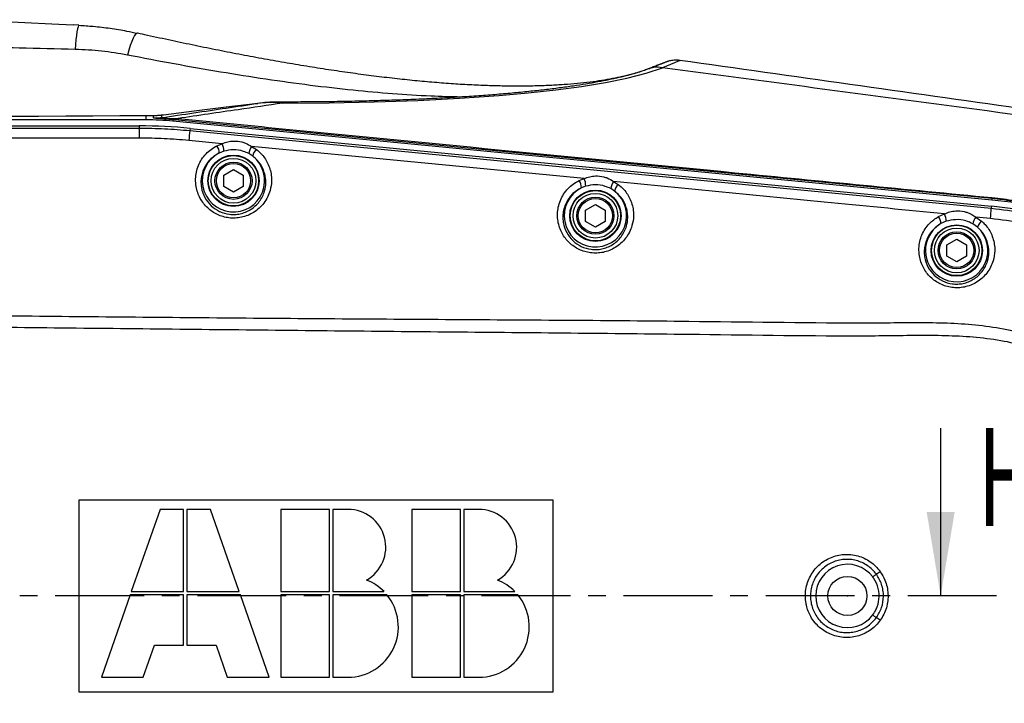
# Model space of a CAD drawing. Extents: x 0 to 4205, y 0 to 2970.
# Tile 35 of 68: x 3537 to 3889, y 737 to 981. Entities that reach past the tile are written whole.
import ezdxf

# ---------------------------------------------------------------- set-up
doc = ezdxf.new("R2010")
doc.units = 0
doc.header["$LTSCALE"] = 5
doc.header["$PDSIZE"] = -1
doc.linetypes.add('CENTER', pattern=[10.16, 6.35, -1.27, 1.27, -1.27])
doc.layers.get('0').update_dxf_attribs({"linetype": 'CONTINUOUS'})
doc.styles.add('SLDTEXTSTYLE0', font='TXT', dxfattribs={"width": 0.605})

msp = doc.modelspace()

# ---------------------------------------------------------------- linework, layer by layer
at = {"color": 7, "linetype": 'CONTINUOUS'}
for p, q in [((3558.31, 979.21), (3556.28, 979.31)), ((3622.17, 951.29), (3621.17, 951.16)), ((3622.17, 951.29), (3622.29, 951.29)), ((3588.47, 947.11), (3587.69, 947.01)), ((3582.31, 945.39), (3323.07, 945.39)), ((3582.29, 946.87), (3581.78, 946.87)), ((3884.7, 916.74), (3591.89, 944.93)), ((3323.07, 943.22), (3579.9, 943.22)), ((3598.04, 942.34), (3884.58, 914.56)), ((3610.07, 925.64), (3613.57, 927.66)), ((3613.57, 927.66), (3617.07, 925.64)), ((3610.07, 921.59), (3610.07, 925.64)), ((3617.07, 925.64), (3617.07, 921.59)), ((3613.57, 919.57), (3610.07, 921.59)), ((3617.07, 921.59), (3613.57, 919.57)), ((3739.47, 913.14), (3742.97, 915.16)), ((3739.47, 909.09), (3739.47, 913.14)), ((3742.97, 915.16), (3746.47, 913.14)), ((3746.47, 913.14), (3746.47, 909.09)), ((3742.97, 907.07), (3739.47, 909.09)), ((3746.47, 909.09), (3742.97, 907.07)), ((3868.65, 900.74), (3872.15, 902.76)), ((3872.15, 902.76), (3875.65, 900.74)), ((3868.65, 896.7), (3868.65, 900.74)), ((3875.65, 900.74), (3875.65, 896.7)), ((3872.15, 894.67), (3868.65, 896.7)), ((3875.65, 896.7), (3872.15, 894.67)), ((3866.41, 835.22), (3866.41, 775.22)), ((3727.82, 809.47), (3558.32, 809.47)), ((3558.32, 809.47), (3558.32, 740.97)), ((3587.32, 806.17), (3577.03, 776.77)), ((3595.72, 806.17), (3587.32, 806.17)), ((3595.72, 776.77), (3595.72, 806.17)), ((3605.32, 806.17), (3596.92, 806.17)), ((3596.92, 806.17), (3596.92, 776.77)), ((3615.61, 776.77), (3605.32, 806.17)), ((3647.92, 806.17), (3630.52, 806.17)), ((3630.52, 806.17), (3630.52, 776.77)), ((3647.92, 776.77), (3647.92, 806.17)), ((3654.52, 806.17), (3649.12, 806.17)), ((3649.12, 806.17), (3649.12, 776.77)), ((3694.72, 806.17), (3677.32, 806.17)), ((3677.32, 806.17), (3677.32, 776.77)), ((3694.72, 776.77), (3694.72, 806.17)), ((3701.32, 806.17), (3695.92, 806.17)), ((3695.92, 806.17), (3695.92, 776.77)), ((3727.82, 740.97), (3727.82, 809.47)), ((3576.61, 775.57), (3566.32, 746.17)), ((3595.72, 775.57), (3576.61, 775.57)), ((3577.03, 776.77), (3595.72, 776.77)), ((3595.72, 757.57), (3595.72, 775.57)), ((3596.92, 776.77), (3615.61, 776.77)), ((3596.92, 775.57), (3596.92, 757.57)), ((3616.03, 775.57), (3596.92, 775.57)), ((3626.32, 746.17), (3616.03, 775.57)), ((3630.52, 776.77), (3647.92, 776.77)), ((3630.52, 775.57), (3630.52, 746.17)), ((3647.92, 775.57), (3630.52, 775.57)), ((3647.92, 746.17), (3647.92, 775.57)), ((3649.12, 776.77), (3667.38, 776.77)), ((3668.45, 775.57), (3649.12, 775.57)), ((3649.12, 775.57), (3649.12, 746.17)), ((3677.32, 776.77), (3694.72, 776.77)), ((3677.32, 775.57), (3677.32, 746.17)), ((3694.72, 775.57), (3677.32, 775.57)), ((3694.72, 746.17), (3694.72, 775.57)), ((3695.92, 776.77), (3714.18, 776.77)), ((3695.92, 775.57), (3695.92, 746.17)), ((3715.25, 775.57), (3695.92, 775.57)), ((3581.32, 746.17), (3585.31, 757.57)), ((3585.31, 757.57), (3595.72, 757.57)), ((3596.92, 757.57), (3607.33, 757.57)), ((3607.33, 757.57), (3611.32, 746.17)), ((3566.32, 746.17), (3581.32, 746.17)), ((3611.32, 746.17), (3626.32, 746.17)), ((3630.52, 746.17), (3647.92, 746.17)), ((3649.12, 746.17), (3654.52, 746.17)), ((3677.32, 746.17), (3694.72, 746.17)), ((3695.92, 746.17), (3701.32, 746.17)), ((3558.32, 740.97), (3727.82, 740.97))]:
    msp.add_line(p, q, dxfattribs=at)
at = {"color": 8, "linetype": 'CONTINUOUS'}
for p, q in [((3766.96, 963.99), (3766.96, 963.99)), ((3622.29, 951.29), (3621.29, 951.17)), ((3587.78, 947.01), (3584.99, 946.85)), ((3587.69, 947.01), (3587.78, 947.01)), ((3588.57, 947.11), (3587.78, 947.01)), ((3587.78, 947.01), (3587.81, 946.19)), ((3582.38, 946.87), (3581.86, 946.86)), ((3582.29, 946.87), (3582.38, 946.87)), ((3582.31, 945.39), (3582.38, 946.87)), ((3584.99, 946.85), (3582.38, 946.87)), ((3584.9, 946.86), (3584.99, 946.85)), ((3585.01, 946.07), (3584.99, 946.85)), ((3591.91, 945.41), (3591.89, 944.93)), ((3593.75, 945.23), (3591.91, 945.41)), ((3592.42, 945.89), (3593.79, 945.86)), ((3579.9, 943.22), (3579.9, 942.44)), ((3598.04, 942.34), (3597.96, 941.56)), ((3609.57, 936.87), (3597.6, 938.02)), ((3607.64, 936.12), (3609.57, 936.87)), ((3610.11, 934.19), (3608.48, 933.54)), ((3620.43, 932.42), (3619, 933.33)), ((3620.04, 935.86), (3621.74, 934.8)), ((3738.95, 924.38), (3620.04, 935.86)), ((3737.16, 923.7), (3738.95, 924.38)), ((3749.48, 923.36), (3751.11, 922.34)), ((3739.48, 921.69), (3737.98, 921.09)), ((3749.81, 919.94), (3748.43, 920.82)), ((3884.75, 917.28), (3884.7, 916.74)), ((3884.58, 914.56), (3884.51, 913.79)), ((3865.58, 910.81), (3867.78, 911.76)), ((3868.37, 909.14), (3866.51, 908.31)), ((3879, 910.64), (3881.04, 909.22)), ((3884.21, 910.12), (3879, 910.64)), ((3879.62, 906.98), (3877.91, 908.2))]:
    msp.add_line(p, q, dxfattribs=at)
at = {"color": 7, "linetype": 'CENTER'}
msp.add_line((3886.41, 775.22), (3462.8, 775.22), dxfattribs=at)
at = {"color": 7, "linetype": 'CONTINUOUS', "flags": 128}
for points in [[(3519.59, 981.19), (3529.28, 980.68), (3538.98, 980.18), (3548.67, 979.68), (3556.3, 979.31)], [(3621.29, 951.17), (3611, 949.88), (3599.49, 948.45), (3588.57, 947.11)], [(3581.86, 946.86), (3572.9, 946.79), (3563.3, 946.72), (3553.61, 946.65), (3543.84, 946.6), (3534.01, 946.56), (3524.12, 946.52), (3514.19, 946.5), (3504.25, 946.48), (3494.29, 946.48), (3484.35, 946.48)]]:
    msp.add_lwpolyline(points, dxfattribs=at)
at = {"color": 8, "linetype": 'CONTINUOUS', "flags": 128}
for points in [[(3558.3, 979.21), (3558.17, 979.11), (3557.98, 978.68), (3557.78, 977.93), (3557.59, 976.88), (3557.41, 975.57), (3557.24, 974.05), (3557.09, 972.37), (3556.96, 970.58)], [(3579.27, 976.36), (3579.1, 976.35), (3578.69, 976.09), (3578.22, 975.49), (3577.71, 974.58), (3577.18, 973.38), (3576.65, 971.93), (3576.13, 970.3), (3575.65, 968.54)], [(3773.21, 966.61), (3773.22, 966.61), (3773, 966.52), (3772.36, 966.25), (3771.27, 965.8), (3769.78, 965.17), (3766.96, 963.99), (3766.96, 963.99), (3766.96, 963.99)], [(3631.2, 951.41), (3647.74, 951.5), (3663.85, 951.81), (3679.43, 952.34), (3694.35, 953.09), (3708.48, 954.07), (3718.9, 954.99), (3728.77, 956.07), (3738.01, 957.3), (3746.52, 958.7), (3754.21, 960.27), (3761.07, 962.04), (3766.96, 963.99), (3766.96, 963.99)], [(3631.2, 951.41), (3630.52, 951.72), (3630.17, 951.76)], [(3884.75, 917.28), (3739.25, 931.25), (3593.75, 945.23)], [(3597.96, 941.56), (3712.75, 930.43), (3827.54, 919.31), (3856.03, 916.55), (3884.51, 913.79)], [(3843.42, 782.96), (3843.3, 782.88), (3843.16, 782.77), (3843.01, 782.66), (3842.85, 782.54), (3842.68, 782.41), (3842.5, 782.28), (3842.32, 782.14), (3842.14, 782)], [(3842.14, 768.43), (3842.32, 768.29), (3842.5, 768.15), (3842.68, 768.02), (3842.85, 767.89), (3843.01, 767.77), (3843.16, 767.66), (3843.3, 767.56), (3843.42, 767.47)]]:
    msp.add_lwpolyline(points, dxfattribs=at)
at = {"color": 8, "linetype": 'CONTINUOUS'}
for centre, radius in [((3613.57, 923.62), 9.17), ((3613.57, 923.62), 6.13), ((3742.97, 911.12), 9.17), ((3742.97, 911.12), 6.14), ((3872.15, 898.68), 9.17), ((3872.15, 898.72), 6.14)]:
    msp.add_circle(centre, radius, dxfattribs=at)
at = {"color": 7, "linetype": 'CONTINUOUS'}
for centre, radius in [((3613.57, 923.62), 9), ((3613.57, 923.62), 8), ((3613.57, 923.62), 6.64), ((3742.97, 911.12), 9), ((3742.97, 911.12), 8), ((3742.97, 911.12), 6.64), ((3872.15, 898.72), 9), ((3872.15, 898.72), 8), ((3872.15, 898.72), 6.64), ((3833.07, 775.22), 7)]:
    msp.add_circle(centre, radius, dxfattribs=at)
for centre, radius, start, end in [((3582.31, 845.43), 99.96, 84.5004, 89.9991), ((3579.89, 755.09), 188.13, 84.4651, 89.9979), ((3871.07, 775.22), 142.17, 275.5, 84.5), ((3871.07, 775.22), 140, 275.5001, 84.4633), ((3654.52, 792.67), 13.5, 299.3851, 89.9999), ((3701.32, 792.67), 13.5, 299.3844, 90), ((3654.53, 764.17), 18, 44.4266, 68.4081), ((3701.33, 764.17), 18, 44.4262, 68.4094), ((3654.52, 764.17), 18, 269.9997, 39.2969), ((3701.32, 764.17), 18, 270.0002, 39.2963)]:
    msp.add_arc(centre, radius, start, end, dxfattribs=at)
at = {"color": 8, "linetype": 'CONTINUOUS'}
for centre, radius, start, end in [((3585.54, 966.06), 19.99, 268.4727, 276.4986), ((3591.56, 946.28), 0.947, 292.2094, 335.2458), ((3602.83, 945.04), 9.08, 174.8269, 178.8491), ((3437.54, 939.35), 142.39, 359.8039, 1.2406), ((3821.71, 916.77), 225.11, 173.6778, 174.5843), ((3603.69, 934.3), 6.41, 359.044, 23.6229), ((3613.57, 923.62), 11.16, 117.177, 52.0698), ((3604.37, 933.64), 4.11, 358.6868, 37.2269), ((3625.22, 932.26), 6.31, 145.2228, 170.2304), ((3624.47, 931.76), 4.09, 131.9489, 170.721), ((3733.91, 921.26), 4.06, 357.6754, 36.9288), ((3733.32, 921.86), 6.17, 358.3576, 24.1141), ((3754.53, 919.8), 6.18, 144.8223, 170.4872), ((3753.83, 919.31), 4.07, 131.9381, 171.135), ((3742.97, 911.12), 11.16, 116.6117, 52.2352), ((3887.14, 917.43), 2.39, 175.7896, 183.4408), ((3794.86, 919.31), 89.82, 354.1283, 356.4781), ((3872.15, 898.68), 11.16, 120.371, 48.0098), ((3862.66, 908.3), 3.85, 0.1587, 40.6186), ((3862.03, 909.1), 6.34, 0.3972, 24.8569), ((3884.24, 906.83), 6.48, 144.0127, 167.8525), ((3883.47, 906.11), 3.95, 128.0694, 167.3548), ((3833.07, 775.22), 11.32, 36.8415, 323.1585), ((3815.24, 824.74), 50.38, 303.9981, 305.9045), ((3814.7, 724.92), 51.33, 54.1063, 55.9777)]:
    msp.add_arc(centre, radius, start, end, dxfattribs=at)
at = {"color": 7, "linetype": 'CONTINUOUS'}
for points, knots in [([(3579.23, 976.23), (3577.98, 976.5), (3574.75, 977.21), (3569.49, 978.04), (3563.75, 978.74), (3560.01, 978.96), (3558.29, 979.06)], [0, 0, 0, 0, 0.180761, 0.468659, 0.756039, 1, 1, 1, 1]), ([(3759.16, 962.65), (3758.29, 962.37), (3756.4, 961.78), (3753.36, 961.01), (3749.93, 960.26), (3746.16, 959.57), (3742.05, 958.97), (3737.63, 958.45), (3732.91, 958.03), (3727.9, 957.72), (3722.58, 957.51), (3716.98, 957.41), (3711.14, 957.43), (3705.04, 957.58), (3698.71, 957.84), (3692.12, 958.23), (3685.33, 958.75), (3678.32, 959.38), (3671.12, 960.14), (3663.74, 961.03), (3656.19, 962.03), (3648.49, 963.14), (3640.65, 964.36), (3632.69, 965.69), (3624.63, 967.11), (3616.46, 968.63), (3608.17, 970.24), (3599.79, 971.94), (3591.33, 973.72), (3584.48, 975.2), (3580.45, 976.1), (3579.27, 976.36)], [0, 0, 0, 0, 0.015126, 0.032568, 0.051835, 0.072906, 0.095749, 0.120418, 0.14623, 0.173853, 0.203163, 0.23402, 0.266264, 0.299445, 0.334535, 0.370779, 0.408211, 0.446867, 0.486775, 0.527724, 0.569432, 0.61226, 0.655991, 0.70037, 0.745234, 0.790992, 0.837438, 0.884421, 0.931943, 0.97999, 1, 1, 1, 1]), ([(3773.21, 966.59), (3773.04, 966.62), (3772.51, 966.71), (3771.64, 966.72), (3770.66, 966.65), (3769.85, 966.52), (3769.22, 966.37), (3768.83, 966.25), (3768.61, 966.18), (3768.5, 966.14), (3768.43, 966.11), (3768.37, 966.09), (3768.3, 966.06), (3768.12, 966), (3767.73, 965.85), (3767.04, 965.59), (3766.07, 965.21), (3764.82, 964.73), (3763.35, 964.17), (3762.29, 963.77), (3761.74, 963.57)], [0, 0, 0, 0, 0.043108, 0.134802, 0.216621, 0.286657, 0.341895, 0.376125, 0.390783, 0.398368, 0.404165, 0.409715, 0.415674, 0.422869, 0.457917, 0.519686, 0.606044, 0.718301, 0.854843, 1, 1, 1, 1]), ([(3768.16, 966.01), (3768.16, 966.01), (3768.11, 965.99), (3767.94, 965.93), (3767.54, 965.77), (3766.85, 965.5), (3765.89, 965.14), (3764.69, 964.68), (3763.41, 964.17), (3762.51, 963.84), (3762.08, 963.68)], [0, 0, 0, 0, 0.000609, 0.020692, 0.083553, 0.198834, 0.364165, 0.557487, 0.788316, 1, 1, 1, 1]), ([(4030.71, 930.41), (3985.35, 936.77), (3899.51, 948.8), (3813.69, 960.9), (3773.21, 966.61)], [0, 0, 0, 0, 0.528415, 1, 1, 1, 1]), ([(3761.97, 963.64), (3761.48, 963.45), (3760.2, 962.96), (3757.98, 962.25), (3755.21, 961.45), (3752.09, 960.65), (3748.61, 959.86), (3744.79, 959.09), (3740.62, 958.34), (3736.11, 957.62), (3731.26, 956.92), (3726.06, 956.26), (3720.53, 955.64), (3714.67, 955.05), (3708.49, 954.5), (3701.99, 954), (3695.19, 953.55), (3688.11, 953.14), (3680.73, 952.78), (3673.06, 952.47), (3665.11, 952.21), (3656.9, 952), (3648.45, 951.86), (3639.78, 951.78), (3633.66, 951.75), (3630.43, 951.76), (3630.17, 951.77)], [0, 0, 0, 0, 0.01185, 0.030981, 0.052679, 0.076953, 0.103794, 0.13318, 0.165081, 0.199458, 0.236408, 0.275867, 0.317797, 0.362163, 0.40892, 0.458005, 0.50934, 0.56283, 0.618388, 0.676181, 0.736243, 0.798116, 0.861753, 0.927102, 0.994097, 1, 1, 1, 1]), ([(3761.64, 963.53), (3761.63, 963.52), (3760.88, 963.21), (3760.09, 962.95), (3759.32, 962.7)], [0, 0, 0, 0, 0.014361, 1, 1, 1, 1]), ([(3630.17, 951.75), (3629.96, 951.75), (3628.45, 951.79), (3625.77, 951.66), (3623.33, 951.41), (3622.17, 951.28)], [0, 0, 0, 0, 0.080845, 0.5645, 1, 1, 1, 1]), ([(3587.69, 947.02), (3587.62, 947), (3586.75, 946.88), (3585.81, 946.81), (3584.96, 946.87), (3584.9, 946.87)], [0, 0, 0, 0, 0.081017, 0.941409, 1, 1, 1, 1]), ([(3584.9, 946.85), (3584.77, 946.86), (3583.91, 946.9), (3583.04, 946.88), (3582.29, 946.86)], [0, 0, 0, 0, 0.142499, 1, 1, 1, 1])]:
    msp.add_open_spline(points, degree=3, knots=knots, dxfattribs=at)
at = {"color": 8, "linetype": 'CONTINUOUS'}
for points, knots in [([(3556.96, 970.58), (3550.3, 970.72), (3537.75, 971), (3525.21, 971.31), (3519.31, 971.45)], [0, 0, 0, 0, 0.5304314, 1, 1, 1, 1]), ([(3575.65, 968.54), (3572.58, 969.07), (3566.4, 970.16), (3560.12, 970.44), (3556.96, 970.58)], [0, 0, 0, 0, 0.4960632, 1, 1, 1, 1]), ([(3694.87, 953.54), (3691.28, 953.62), (3683.14, 953.82), (3670.3, 954.65), (3655.93, 955.93), (3640.83, 957.69), (3625.03, 959.89), (3608.82, 962.46), (3592.3, 965.34), (3581.23, 967.47), (3575.65, 968.54)], [0, 0, 0, 0, 0.089446, 0.2029816, 0.3209224, 0.4491194, 0.582031, 0.7187614, 0.8583941, 1, 1, 1, 1]), ([(3766.96, 963.99), (3765.91, 964.15), (3764.2, 964.41), (3762.62, 963.75), (3762.02, 963.5)], [0, 0, 0, 0, 0.617322, 1, 1, 1, 1]), ([(4030.71, 928.74), (3981.48, 935.36), (3893.57, 947.19), (3805.64, 958.86), (3766.96, 963.99)], [0, 0, 0, 0, 0.56004, 1, 1, 1, 1]), ([(3587.81, 946.19), (3595.54, 947.33), (3607.03, 949.02), (3618.53, 950.73), (3622.29, 951.29)], [0, 0, 0, 0, 0.672777, 1, 1, 1, 1]), ([(3631.2, 951.41), (3625.89, 950.61), (3613.42, 948.75), (3600.94, 946.92), (3593.79, 945.86)], [0, 0, 0, 0, 0.426152, 1, 1, 1, 1]), ([(3631.2, 951.41), (3630.72, 951.44), (3629.01, 951.57), (3626.03, 951.62), (3623.54, 951.4), (3622.29, 951.29)], [0, 0, 0, 0, 0.159898, 0.57775, 1, 1, 1, 1]), ([(3591.91, 945.41), (3590.9, 945.5), (3589.24, 945.66), (3587.22, 945.79), (3586.02, 945.92), (3585.36, 945.94), (3585.09, 946.04), (3585.01, 946.07)], [0, 0, 0, 0, 0.439119, 0.721755, 0.873014, 0.964993, 1, 1, 1, 1]), ([(3587.81, 946.19), (3587.62, 946.18), (3587.41, 946.16), (3587.56, 946.02), (3587.73, 946.02), (3587.99, 945.98), (3588.38, 945.97), (3589, 945.95), (3590.37, 945.93), (3591.55, 945.9), (3592.42, 945.89)], [0, 0, 0, 0, 0.063419, 0.074964, 0.102116, 0.156749, 0.225371, 0.326111, 0.510518, 1, 1, 1, 1]), ([(3593.79, 945.86), (3607.06, 944.57), (3673.41, 938.11), (3770.4, 928.68), (3854.12, 920.57), (3884.76, 917.6)], [0, 0, 0, 0, 0.136828, 0.684138, 1, 1, 1, 1]), ([(3323.07, 942.43), (3337.34, 942.43), (3365.88, 942.41), (3408.68, 942.43), (3458.62, 942.44), (3515.69, 942.43), (3558.5, 942.43), (3579.9, 942.44)], [0, 0, 0, 0, 0.166656, 0.333327, 0.499999, 0.750001, 1, 1, 1, 1]), ([(3579.9, 942.44), (3582.91, 942.4), (3588.94, 942.33), (3594.95, 941.82), (3597.96, 941.56)], [0, 0, 0, 0, 0.499411, 1, 1, 1, 1]), ([(3579.93, 938.87), (3575.93, 938.87), (3563.93, 938.87), (3535.93, 938.9), (3509.66, 938.89), (3491.39, 938.9), (3489.11, 938.9)], [0, 0, 0, 0, 0.13213, 0.396392, 0.924914, 1, 1, 1, 1]), ([(3597.6, 938.02), (3594.66, 938.26), (3588.78, 938.75), (3582.88, 938.83), (3579.93, 938.87)], [0, 0, 0, 0, 0.499434, 1, 1, 1, 1]), ([(3609.57, 936.87), (3610.21, 937.13), (3611.51, 937.65), (3613.9, 937.92), (3616.05, 937.68), (3618.24, 937), (3619.33, 936.31), (3620.04, 935.86)], [0, 0, 0, 0, 0.18856, 0.378269, 0.650836, 0.773136, 1, 1, 1, 1]), ([(3621.74, 934.8), (3622.41, 934.24), (3623.63, 933.21), (3625.03, 931.35), (3626.09, 929.39), (3626.83, 927.25), (3627.16, 925.26), (3627.22, 922.86), (3626.84, 920.4), (3625.8, 917.75), (3624.47, 915.61), (3622.78, 913.76), (3620.83, 912.28), (3618.68, 911.19), (3616.45, 910.51), (3614.19, 910.22), (3611.98, 910.3), (3609.84, 910.74), (3607.83, 911.49), (3605.97, 912.55), (3604.29, 913.88), (3602.84, 915.48), (3601.63, 917.32), (3600.72, 919.35), (3600.12, 921.69), (3599.94, 924.17), (3600.24, 926.72), (3600.97, 929.1), (3602.13, 931.32), (3603.67, 933.27), (3605.51, 934.93), (3606.93, 935.72), (3607.64, 936.12)], [0, 0, 0, 0, 0.037041, 0.067966, 0.09853, 0.131364, 0.163988, 0.18409, 0.233307, 0.268804, 0.304672, 0.339605, 0.375006, 0.408312, 0.441951, 0.473519, 0.505178, 0.535649, 0.565989, 0.596251, 0.626229, 0.65709, 0.687605, 0.719679, 0.751446, 0.789909, 0.824945, 0.860012, 0.895314, 0.930961, 0.965238, 1, 1, 1, 1]), ([(3608.48, 933.54), (3607.87, 933.21), (3606.66, 932.54), (3605.09, 931.15), (3603.78, 929.5), (3602.78, 927.62), (3602.15, 925.61), (3601.88, 923.45), (3602.06, 920.69), (3603.15, 917.54), (3605.46, 914.55), (3608.54, 912.47), (3611.55, 911.61), (3614.05, 911.51), (3615.99, 911.76), (3617.9, 912.34), (3619.75, 913.28), (3621.41, 914.55), (3622.85, 916.13), (3623.97, 917.96), (3624.85, 920.22), (3625.16, 922.32), (3625.09, 924.37), (3624.79, 926.1), (3623.93, 928.48), (3622.48, 930.71), (3621, 931.94), (3620.43, 932.42)], [0, 0, 0, 0, 0.034677, 0.068706, 0.104265, 0.139365, 0.174356, 0.209304, 0.247751, 0.311485, 0.372936, 0.433384, 0.494473, 0.526386, 0.558177, 0.592078, 0.625535, 0.661146, 0.696127, 0.732092, 0.767559, 0.816717, 0.836772, 0.870146, 0.903814, 0.963115, 1, 1, 1, 1]), ([(3619, 933.33), (3618.39, 933.62), (3616.66, 934.41), (3613.56, 934.89), (3611.23, 934.42), (3610.11, 934.19)], [0, 0, 0, 0, 0.222001, 0.625459, 1, 1, 1, 1]), ([(3751.11, 922.34), (3751.8, 921.76), (3753.05, 920.71), (3754.46, 918.82), (3755.52, 916.86), (3756.25, 914.71), (3756.57, 912.73), (3756.63, 910.33), (3756.25, 907.86), (3755.19, 905.19), (3753.85, 903.05), (3752.14, 901.2), (3750.17, 899.73), (3748, 898.64), (3745.76, 897.97), (3743.48, 897.71), (3741.27, 897.81), (3739.14, 898.26), (3737.13, 899.03), (3735.29, 900.1), (3733.63, 901.44), (3732.19, 903.03), (3730.99, 904.87), (3730.1, 906.9), (3729.51, 909.22), (3729.33, 911.7), (3729.64, 914.24), (3730.38, 916.64), (3731.55, 918.87), (3733.1, 920.83), (3734.98, 922.51), (3736.43, 923.3), (3737.16, 923.7)], [0, 0, 0, 0, 0.0381473, 0.0689802, 0.0994415, 0.1322237, 0.1647917, 0.1843071, 0.2340347, 0.2695252, 0.3053893, 0.3403549, 0.3758026, 0.4091538, 0.442855, 0.4744001, 0.5060497, 0.5363891, 0.5666001, 0.5966436, 0.6263948, 0.657014, 0.6872647, 0.7191401, 0.7506887, 0.7885305, 0.8236607, 0.8588242, 0.8942221, 0.9299921, 0.9647275, 1, 1, 1, 1]), ([(3738.95, 924.38), (3739.6, 924.64), (3740.89, 925.17), (3743.28, 925.44), (3745.42, 925.21), (3747.63, 924.53), (3748.74, 923.82), (3749.48, 923.36)], [0, 0, 0, 0, 0.188366, 0.375691, 0.645506, 0.766301, 1, 1, 1, 1]), ([(3867.78, 911.76), (3854.26, 913.1), (3814.83, 916.99), (3775.39, 920.83), (3749.48, 923.36)], [0, 0, 0, 0, 0.342986, 1, 1, 1, 1]), ([(3737.98, 921.09), (3737.35, 920.76), (3736.12, 920.09), (3734.52, 918.68), (3733.19, 917.03), (3732.18, 915.14), (3731.53, 913.11), (3731.26, 910.95), (3731.44, 908.21), (3732.51, 905.07), (3734.79, 902.08), (3737.85, 899.98), (3740.84, 899.1), (3743.35, 898.98), (3745.31, 899.21), (3747.22, 899.79), (3749.09, 900.72), (3750.77, 901.99), (3752.22, 903.57), (3753.36, 905.4), (3754.25, 907.67), (3754.56, 909.78), (3754.5, 911.83), (3754.21, 913.55), (3753.35, 915.94), (3751.9, 918.2), (3750.4, 919.45), (3749.81, 919.94)], [0, 0, 0, 0, 0.035206, 0.069694, 0.105388, 0.140593, 0.175678, 0.210729, 0.248555, 0.311858, 0.37279, 0.432782, 0.493605, 0.525517, 0.557291, 0.591273, 0.624783, 0.660457, 0.69549, 0.731459, 0.766928, 0.816596, 0.836064, 0.869248, 0.902726, 0.962034, 1, 1, 1, 1]), ([(3748.43, 920.82), (3747.8, 921.11), (3746.05, 921.91), (3742.93, 922.39), (3740.61, 921.91), (3739.48, 921.69)], [0, 0, 0, 0, 0.2287584, 0.628026, 1, 1, 1, 1]), ([(3891.92, 916.36), (3890.78, 916.54), (3888.39, 916.9), (3886, 917.15), (3884.75, 917.28)], [0, 0, 0, 0, 0.482052, 1, 1, 1, 1]), ([(3884.76, 917.6), (3886.12, 917.46), (3888.86, 917.17), (3891.58, 916.76), (3892.94, 916.55)], [0, 0, 0, 0, 0.499532, 1, 1, 1, 1]), ([(3867.78, 911.76), (3868.41, 912.04), (3869.69, 912.6), (3872.09, 912.95), (3874.26, 912.77), (3876.74, 912.11), (3878.05, 911.26), (3879, 910.64)], [0, 0, 0, 0, 0.171896, 0.352419, 0.608005, 0.71726, 1, 1, 1, 1]), ([(3884.51, 913.79), (3888.38, 913.32), (3896.15, 912.38), (3907.6, 909.71), (3918.81, 906.18), (3929.66, 901.71), (3940.09, 896.33), (3950.04, 890.08), (3959.44, 883.03), (3968.2, 875.23), (3976.27, 866.69), (3983.6, 857.5), (3990.14, 847.73), (3995.84, 837.45), (4000.62, 826.72), (4004.49, 815.62), (4007.43, 804.24), (4009.41, 792.66), (4010.37, 780.95), (4010.35, 769.19), (4009.35, 757.48), (4007.38, 745.9), (4004.42, 734.53), (4000.51, 723.45), (3995.69, 712.72), (3990, 702.45), (3983.44, 692.7), (3976.08, 683.53), (3967.98, 675.01), (3959.21, 667.2), (3949.79, 660.17), (3939.81, 653.96), (3929.35, 648.59), (3918.51, 644.13), (3907.36, 640.64), (3895.99, 638.03), (3888.27, 637.09), (3884.42, 636.63)], [0, 0, 0, 0, 0.028522, 0.057147, 0.085772, 0.114295, 0.142816, 0.171438, 0.200061, 0.228581, 0.257127, 0.285775, 0.314424, 0.34297, 0.371514, 0.400161, 0.428807, 0.457352, 0.485897, 0.514543, 0.54319, 0.571734, 0.600277, 0.628921, 0.657566, 0.686108, 0.714654, 0.743301, 0.771949, 0.800494, 0.829039, 0.857685, 0.886332, 0.914876, 0.943235, 0.971643, 1, 1, 1, 1]), ([(3881.04, 909.22), (3881.48, 908.8), (3882.46, 907.88), (3883.7, 906.2), (3884.74, 904.22), (3885.44, 902.06), (3885.73, 900.15), (3885.78, 897.78), (3885.39, 895.35), (3884.31, 892.69), (3882.99, 890.6), (3881.3, 888.78), (3879.35, 887.32), (3877.18, 886.24), (3874.94, 885.58), (3872.65, 885.31), (3870.43, 885.42), (3868.28, 885.89), (3866.27, 886.67), (3864.42, 887.75), (3862.76, 889.11), (3861.34, 890.72), (3860.17, 892.56), (3859.3, 894.59), (3858.72, 896.91), (3858.57, 899.38), (3858.89, 901.9), (3859.64, 904.26), (3860.81, 906.45), (3862.66, 908.84), (3864.47, 910.06), (3865.58, 910.81)], [0, 0, 0, 0, 0.0266661, 0.058751, 0.0905257, 0.1241987, 0.1576806, 0.1748908, 0.2278068, 0.2636622, 0.2997884, 0.3354589, 0.3715358, 0.4059621, 0.4407239, 0.4734068, 0.5062089, 0.537698, 0.5690881, 0.600164, 0.6309762, 0.6624716, 0.6936209, 0.7262498, 0.7585584, 0.7977508, 0.833533, 0.8693407, 0.9053476, 0.9417009, 1, 1, 1, 1]), ([(3866.51, 908.31), (3865.56, 907.68), (3864.02, 906.65), (3862.44, 904.64), (3861.43, 902.79), (3860.78, 900.79), (3860.49, 898.65), (3860.64, 895.92), (3861.68, 892.78), (3863.93, 889.78), (3866.98, 887.66), (3869.98, 886.75), (3872.5, 886.64), (3874.46, 886.87), (3876.37, 887.44), (3878.22, 888.37), (3879.89, 889.63), (3881.32, 891.18), (3882.44, 892.97), (3883.35, 895.24), (3883.67, 897.3), (3883.61, 899.96), (3883.22, 901.58), (3882.22, 903.91), (3881.28, 905.43), (3880, 906.62), (3879.62, 906.98)], [0, 0, 0, 0, 0.058163, 0.094492, 0.130371, 0.166136, 0.201878, 0.241071, 0.305904, 0.3686, 0.430666, 0.493799, 0.526862, 0.559763, 0.594777, 0.629338, 0.66563, 0.701375, 0.737622, 0.773506, 0.826388, 0.843563, 0.910026, 0.910213, 0.973501, 1, 1, 1, 1]), ([(3877.91, 908.2), (3877.08, 908.59), (3875.15, 909.5), (3871.8, 909.92), (3869.49, 909.39), (3868.37, 909.14)], [0, 0, 0, 0, 0.277428, 0.65207, 1, 1, 1, 1]), ([(3989.58, 840.07), (3987.93, 842.96), (3984.62, 848.74), (3978.82, 856.99), (3972.41, 864.87), (3965.14, 872.53), (3957.03, 879.83), (3947.99, 886.7), (3938.31, 892.84), (3928.15, 898.14), (3917.67, 902.53), (3906.86, 906.01), (3895.69, 908.68), (3888.03, 909.64), (3884.21, 910.12)], [0, 0, 0, 0, 0.075924, 0.151847, 0.229488, 0.307128, 0.39247, 0.477812, 0.56562, 0.653429, 0.738834, 0.824239, 0.912123, 1, 1, 1, 1]), ([(3523.12, 875.48), (3551.27, 875.19), (3607.55, 874.63), (3691.97, 874.03), (3768.43, 873.63), (3820.12, 872.82), (3847.09, 872.87), (3857.28, 872.99), (3867.46, 872.9), (3877.59, 872.35), (3887.63, 871.08), (3897.72, 868.76), (3907.72, 865.16), (3917.51, 860.4), (3926.67, 854.59), (3935.08, 847.8), (3942.68, 840.16), (3949.39, 831.76), (3955.09, 822.68), (3959.76, 813.05), (3963.37, 802.99), (3965.82, 792.6), (3967.14, 782.02), (3967.31, 771.34), (3966.3, 760.71), (3964.13, 750.24), (3960.85, 740.04), (3956.43, 730.26), (3950.97, 721), (3944.51, 712.36), (3937.1, 704.49), (3928.84, 697.46), (3919.84, 691.37), (3910.17, 686.34), (3899.98, 682.4), (3889.51, 679.63), (3878.91, 678.01), (3868.3, 677.23), (3857.63, 677.05), (3846.95, 677.2), (3836.26, 677.47), (3798.28, 677.53), (3740.55, 676.58), (3663.06, 676.16), (3593.09, 675.67), (3546.44, 675.19), (3523.12, 674.95)], [0, 0, 0, 0, 0.084499, 0.1689882, 0.2534499, 0.3140336, 0.3241942, 0.3344066, 0.3446114, 0.3547643, 0.364857, 0.3749372, 0.3857953, 0.3966878, 0.4075467, 0.4182948, 0.4290772, 0.4398277, 0.450501, 0.4612081, 0.4718843, 0.4825247, 0.493198, 0.5038393, 0.5145079, 0.525208, 0.535875, 0.5466027, 0.5573621, 0.5680869, 0.5789068, 0.5897593, 0.6005769, 0.611474, 0.6224061, 0.6333058, 0.6439269, 0.6545545, 0.6652241, 0.6759285, 0.686637, 0.6973122, 0.7899499, 0.8599539, 0.9299741, 1, 1, 1, 1]), ([(3523.07, 679.17), (3546.4, 679.42), (3593.05, 679.91), (3663.02, 680.64), (3740.53, 681.32), (3798.22, 682.31), (3836.12, 682.23), (3846.67, 681.96), (3857.22, 681.79), (3867.75, 681.91), (3878.25, 682.56), (3888.65, 683.92), (3898.85, 686.35), (3908.7, 689.92), (3918.09, 694.54), (3926.89, 700.22), (3935, 706.84), (3942.32, 714.32), (3948.72, 722.58), (3954.16, 731.5), (3958.58, 740.96), (3961.88, 750.86), (3964.05, 761.06), (3965.07, 771.43), (3964.9, 781.85), (3963.57, 792.17), (3961.1, 802.28), (3957.49, 812.05), (3952.82, 821.35), (3947.15, 830.08), (3940.51, 838.11), (3933.01, 845.35), (3924.76, 851.72), (3915.82, 857.12), (3906.33, 861.49), (3896.57, 864.74), (3886.68, 866.8), (3876.78, 867.89), (3866.81, 868.31), (3856.79, 868.32), (3846.78, 868.13), (3819.97, 868.04), (3768.36, 868.85), (3691.95, 869.45), (3607.52, 870.37), (3551.22, 870.96), (3523.07, 871.26)], [0, 0, 0, 0, 0.070742, 0.141479, 0.2122, 0.305792, 0.316444, 0.327122, 0.337798, 0.348444, 0.359056, 0.369661, 0.380212, 0.390797, 0.401348, 0.411897, 0.422481, 0.433033, 0.443558, 0.454118, 0.464647, 0.475154, 0.485697, 0.496206, 0.506694, 0.517214, 0.527701, 0.53819, 0.548712, 0.559199, 0.569702, 0.580236, 0.590736, 0.601267, 0.611832, 0.622363, 0.632385, 0.642418, 0.652508, 0.662644, 0.672788, 0.682886, 0.743952, 0.82928, 0.914635, 1, 1, 1, 1]), ([(3844.79, 766.51), (3844.31, 765.9), (3843.36, 764.69), (3841.55, 763.15), (3839.48, 761.87), (3837.17, 760.94), (3834.74, 760.41), (3832.24, 760.29), (3829.76, 760.61), (3827.36, 761.33), (3825.12, 762.45), (3823.08, 763.93), (3821.33, 765.74), (3819.56, 768.32), (3818.64, 770.7), (3818.14, 773.16), (3817.96, 775.07), (3818.14, 777.58), (3818.75, 780.02), (3819.75, 782.33), (3821.12, 784.42), (3822.82, 786.26), (3824.8, 787.78), (3827, 788.96), (3829.37, 789.74), (3831.83, 790.12), (3834.32, 790.07), (3836.78, 789.61), (3839.13, 788.73), (3841.29, 787.48), (3843.23, 785.88), (3844.27, 784.58), (3844.79, 783.93)], [0, 0, 0, 0, 0.030956, 0.061907, 0.095222, 0.128529, 0.161887, 0.195243, 0.228714, 0.262188, 0.295792, 0.329401, 0.363113, 0.396828, 0.454945, 0.464217, 0.497938, 0.53166, 0.56528, 0.598899, 0.632388, 0.665871, 0.699239, 0.732603, 0.765914, 0.799222, 0.832578, 0.865935, 0.899439, 0.932948, 0.966471, 1, 1, 1, 1]), ([(3843.42, 782.96), (3842.95, 783.54), (3842.02, 784.69), (3840.28, 786.09), (3838.35, 787.18), (3836.27, 787.93), (3834.1, 788.31), (3831.9, 788.33), (3829.74, 787.98), (3827.67, 787.28), (3825.75, 786.23), (3824.02, 784.89), (3822.54, 783.27), (3821.34, 781.43), (3820.48, 779.42), (3819.95, 777.28), (3819.79, 775.08), (3819.99, 772.89), (3820.57, 770.76), (3821.48, 768.75), (3822.72, 766.93), (3824.25, 765.33), (3826.02, 764.02), (3827.98, 763.02), (3830.09, 762.37), (3832.27, 762.08), (3834.46, 762.16), (3836.62, 762.6), (3838.67, 763.41), (3841.12, 764.85), (3842.51, 766.43), (3843.42, 767.47)], [0, 0, 0, 0, 0.033851, 0.067702, 0.10141, 0.135115, 0.168546, 0.201977, 0.235257, 0.268537, 0.301793, 0.335051, 0.368376, 0.401703, 0.435129, 0.468561, 0.502081, 0.535601, 0.569166, 0.602732, 0.636288, 0.669841, 0.703345, 0.736848, 0.770298, 0.803747, 0.837188, 0.870631, 0.904149, 0.937668, 1, 1, 1, 1]), ([(3842.14, 768.43), (3842.57, 769.09), (3843.7, 770.8), (3844.55, 774.1), (3844.29, 777.96), (3843.16, 780.58), (3842.27, 781.81), (3842.14, 782)], [0, 0, 0, 0, 0.16256, 0.423952, 0.686418, 0.950869, 1, 1, 1, 1]), ([(3843.42, 767.47), (3844.12, 768.63), (3845.52, 770.96), (3846.06, 774.45), (3845.85, 777.26), (3845.2, 780.03), (3844.12, 781.81), (3843.42, 782.96)], [0, 0, 0, 0, 0.244933, 0.48991, 0.623518, 0.75713, 1, 1, 1, 1]), ([(3844.79, 783.93), (3845.41, 782.93), (3846.47, 781.22), (3847.3, 778.48), (3847.65, 775.99), (3847.56, 773.46), (3847.06, 770.99), (3846.16, 768.62), (3845.25, 767.21), (3844.79, 766.51)], [0, 0, 0, 0, 0.188079, 0.323383, 0.458694, 0.594034, 0.729366, 0.864698, 1, 1, 1, 1])]:
    msp.add_open_spline(points, degree=3, knots=knots, dxfattribs=at)
at = {"color": 7, "linetype": 'CONTINUOUS'}
msp.add_point((3833.07, 775.22), dxfattribs=at)
msp.add_solid([(3866.41, 775.22), (3871.41, 805.22), (3861.41, 805.22)], dxfattribs=at)

# ---------------------------------------------------------------- texts
at = {"color": 7, "linetype": 'CONTINUOUS', "insert": (3880.29, 835.22), "char_height": 35, "attachment_point": 1, "style": 'SLDTEXTSTYLE0'}
msp.add_mtext('H', dxfattribs=at)

doc.saveas('drawing.dxf')
